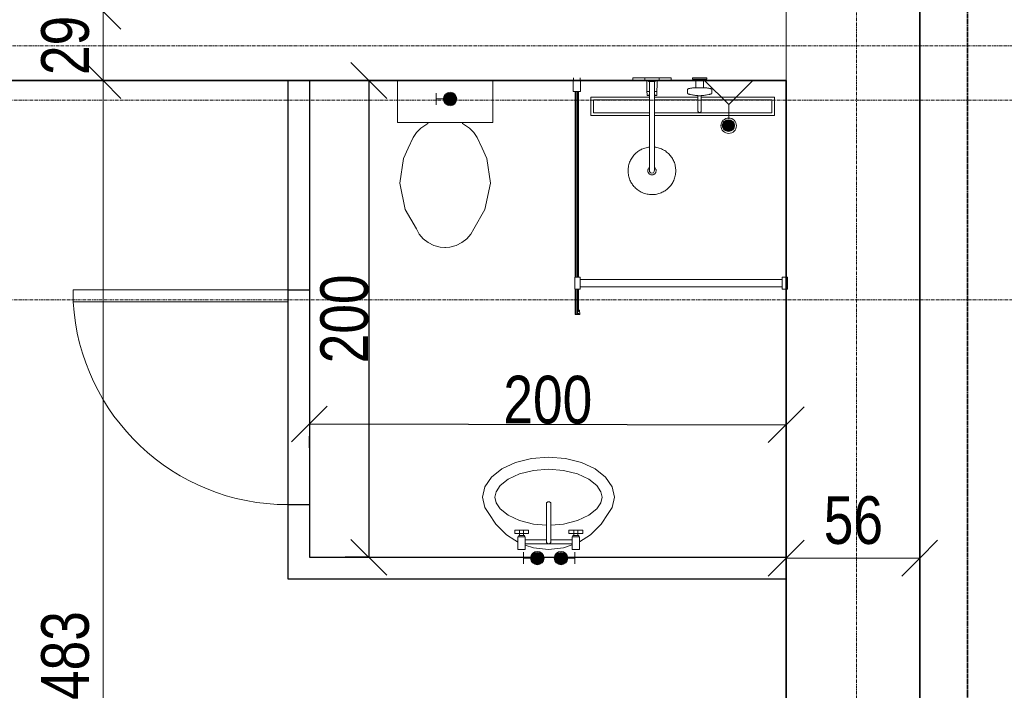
# Model space of a CAD drawing. Header units: millimetres. Extents: x -57350 to 14871, y -25411 to 16830.
# Tile 51 of 66: x -8478 to -4348, y -11012 to -8199. Entities that reach past the tile are written whole.
import ezdxf
from ezdxf.lldxf.tags import DXFTag

# ---------------------------------------------------------------- set-up
doc = ezdxf.new("R2010")
doc.units = ezdxf.units.MM
doc.linetypes.add('__FK_przerywana', pattern=[3.2004, 1.6002, -1.6002])
doc.linetypes.add('Linia siatki', pattern=[22.225, 12.7, -3.175, 3.175, -3.175])
for name, color, linetype, lineweight in [('A-ANNO-DIMS', 7, 'Continuous', 5), ('A-ANNO-DIMS-100', 7, 'Continuous', 5), ('A-DETL-GENF', 7, 'Continuous', 5), ('A-DOOR', 7, 'Continuous', 5), ('A-FLOR', 7, 'Continuous', 5), ('A-WALL', 7, 'Continuous', 5), ('IS_Odbiorniki', 7, 'SOLID', 18), ('P-SANR-FIXT', 7, 'Continuous', 5), ('S-GRID', 7, 'Continuous', 5)]:
    doc.layers.add(name, color=color, linetype=linetype, lineweight=lineweight)
doc.layers.add('A-DETL', color=7, linetype='Continuous', lineweight=5, true_color=0x00a600)
doc.layers.add('IS_Ciepła_woda', color=1, linetype='DASHDOT', lineweight=30, true_color=0xff0000)
doc.layers.add('Default', color=7, linetype='Continuous')
doc.styles.add('Arial_2', font='arial.ttf', dxfattribs={"width": 0.8, "height": 200})
tags = doc.linetypes.add('DASHDOT', pattern=[20, 10, -5, 0, -5]).pattern_tags.tags
tags[10:11] = [DXFTag(74, 4), DXFTag(75, 0), DXFTag(340, '0'), DXFTag(46, 0.0), DXFTag(50, 0.0), DXFTag(44, 0.0), DXFTag(45, 0.0)]
tags[8:9] = [DXFTag(74, 4), DXFTag(75, 0), DXFTag(340, '0'), DXFTag(46, 0.0), DXFTag(50, 0.0), DXFTag(44, 0.0), DXFTag(45, 0.0)]
tags[6:7] = [DXFTag(74, 4), DXFTag(75, 0), DXFTag(340, '0'), DXFTag(46, 0.0), DXFTag(50, 0.0), DXFTag(44, 0.0), DXFTag(45, 0.0)]
tags[4:5] = [DXFTag(74, 4), DXFTag(75, 0), DXFTag(340, '0'), DXFTag(46, 0.0), DXFTag(50, 0.0), DXFTag(44, 0.0), DXFTag(45, 0.0)]
tags = doc.linetypes.add('SOLID', pattern=[10, 10, 0]).pattern_tags.tags
tags[6:7] = [DXFTag(74, 4), DXFTag(75, 0), DXFTag(340, '0'), DXFTag(46, 0.0), DXFTag(50, 0.0), DXFTag(44, 0.0), DXFTag(45, 0.0)]
tags[4:5] = [DXFTag(74, 4), DXFTag(75, 0), DXFTag(340, '0'), DXFTag(46, 0.0), DXFTag(50, 0.0), DXFTag(44, 0.0), DXFTag(45, 0.0)]
doc.dimstyles.new('REVIT_standard', dxfattribs={"dimscale": 304.8, "dimtxt": 204.05188, "dimasz": 0.492126, "dimexe": 0.328084, "dimexo": 0.0625, "dimgap": 0, "dimtad": 1, "dimdec": 0, "dimlfac": 0.1, "dimzin": 0, "dimdsep": 46, "dimtxsty": 'Arial_2', "dimblk1": 'OBLIQUE', "dimblk2": 'OBLIQUE', "dimsah": 1, "dimcen": 0.09, "dimazin": 0, "dimtfac": 1, "dimtdec": 4, "dimtix": 1, "dimtmove": 0, "dimatfit": 3, "dimfxl": 0.328084, "dimfxlon": 1, "dimtvp": 1, "dimtolj": 1, "dimtzin": 0, "dimarcsym": 2})

# ---------------------------------------------------------------- blocks, each defined once
blk = doc.blocks.new('DIMBLOCK40-RZUT PIĘTRA I')
at = {"layer": 'A-ANNO-DIMS-100', "color": 250, "true_color": 0x303030, "transparency": 16777216}
for p, q in [((-8128.6, -5694.4), (-8203.6, -5619.4)), ((-8128.6, -5694.4), (-8228.6, -5694.4)), ((-8128.6, -5694.4), (-8128.6, -8164.4)), ((-8128.6, -5694.4), (-8053.6, -5769.4)), ((-8128.6, -5694.4), (-8028.6, -5694.4)), ((-8128.6, -8164.4), (-8203.6, -8089.4)), ((-8128.6, -8164.4), (-8228.6, -8164.4)), ((-8128.6, -8164.4), (-8053.6, -8239.4)), ((-8128.6, -8164.4), (-8028.6, -8164.4))]:
    blk.add_line(p, q, dxfattribs=at)
at = {"layer": 'A-ANNO-DIMS-100', "color": 0, "transparency": 16777216, "insert": (-8388.3, -7113.1), "char_height": 200, "width": 440.752, "attachment_point": 1, "rotation": 90, "line_spacing_factor": 0.941778, "style": 'Arial_2'}
blk.add_mtext('247', dxfattribs=at)
blk = doc.blocks.new('_Oblique')
at = {"color": 0, "linetype": 'ByBlock', "lineweight": -2}
blk.add_line((-0.5, -0.5), (0.5, 0.5), dxfattribs=at)
blk = doc.blocks.new('DIMBLOCK41-RZUT PIĘTRA I')
at = {"layer": 'A-ANNO-DIMS-100', "color": 250, "true_color": 0x303030, "transparency": 16777216}
for p, q in [((-8128.6, -8164.4), (-8203.6, -8089.4)), ((-8128.6, -8164.4), (-8228.6, -8164.4)), ((-8128.6, -8164.4), (-8128.6, -8454.4)), ((-8128.6, -8164.4), (-8053.6, -8239.4)), ((-8128.6, -8164.4), (-8028.6, -8164.4)), ((-8128.6, -8454.4), (-8203.6, -8379.4)), ((-8128.6, -8454.4), (-8228.6, -8454.4)), ((-8128.6, -8454.4), (-8053.6, -8529.4)), ((-8128.6, -8454.4), (-8028.6, -8454.4))]:
    blk.add_line(p, q, dxfattribs=at)
at = {"layer": 'A-ANNO-DIMS-100', "color": 0, "transparency": 16777216, "insert": (-8388.3, -8431.8), "char_height": 200, "width": 293.835, "attachment_point": 1, "rotation": 90, "line_spacing_factor": 0.941778, "style": 'Arial_2'}
blk.add_mtext('29', dxfattribs=at)
blk = doc.blocks.new('DIMBLOCK42-RZUT PIĘTRA I')
at = {"layer": 'A-ANNO-DIMS-100', "color": 250, "true_color": 0x303030, "transparency": 16777216}
for p, q in [((-8128.6, -8454.4), (-8203.6, -8379.4)), ((-8128.6, -8454.4), (-8228.6, -8454.4)), ((-8128.6, -8454.4), (-8128.6, -13284.4)), ((-8128.6, -8454.4), (-8053.6, -8529.4)), ((-8128.6, -8454.4), (-8028.6, -8454.4)), ((-8128.6, -13284.4), (-8203.6, -13209.4)), ((-8128.6, -13284.4), (-8228.6, -13284.4)), ((-8128.6, -13284.4), (-8053.6, -13359.4)), ((-8128.6, -13284.4), (-8028.6, -13284.4))]:
    blk.add_line(p, q, dxfattribs=at)
at = {"layer": 'A-ANNO-DIMS-100', "color": 0, "transparency": 16777216, "insert": (-8388.3, -11053.1), "char_height": 200, "width": 440.752, "attachment_point": 1, "rotation": 90, "line_spacing_factor": 0.941778, "style": 'Arial_2'}
blk.add_mtext('483', dxfattribs=at)
blk = doc.blocks.new('DIMBLOCK70-RZUT PIĘTRA I')
at = {"layer": 'A-ANNO-DIMS-100', "color": 250, "true_color": 0x303030, "transparency": 16777216}
for p, q in [((-5263.4, -10457.9), (-5263.4, -10357.9)), ((-4703.4, -10457.9), (-4703.4, -10357.9)), ((-5263.4, -10457.9), (-5188.4, -10382.9)), ((-4703.4, -10457.9), (-4628.4, -10382.9)), ((-5263.4, -10457.9), (-5338.4, -10532.9)), ((-5263.4, -10457.9), (-4703.4, -10457.9)), ((-5263.4, -10457.9), (-5263.4, -10557.9)), ((-4703.4, -10457.9), (-4778.4, -10532.9)), ((-4703.4, -10457.9), (-4703.4, -10557.9))]:
    blk.add_line(p, q, dxfattribs=at)
at = {"layer": 'A-ANNO-DIMS-100', "color": 0, "transparency": 16777216, "insert": (-5105.8, -10198.3), "char_height": 200, "width": 293.835, "attachment_point": 1, "line_spacing_factor": 0.941778, "style": 'Arial_2'}
blk.add_mtext('56', dxfattribs=at)
blk = doc.blocks.new('Sanitary_Showers_Roca_T-500-Pack-Basic-Thermostatic - T-500 Pack Basic Thermostatic-822852-Rzut Parteru')
at = {"layer": 'A-DETL-GENF'}
for p, q in [((63, 0), (-4.7, 0)), ((-4.7, 0), (-4.7, -13)), ((85.3, 0), (63, 0)), ((155.3, 0), (85.3, 0)), ((-123.6, -0.1), (-154.7, -0.1)), ((-154.7, -0.1), (-154.7, -6.1)), ((-154.7, -6.1), (-140.7, -6.1)), ((-140.7, -6.1), (-140.7, -41.5)), ((-140.7, -6.1), (-108.7, -6.1)), ((-127.9, -41.2), (-134.3, -41.3)), ((-121.5, -41.2), (-127.9, -41.2)), ((-94.7, -0.1), (-123.6, -0.1)), ((-115.1, -41.3), (-121.5, -41.2)), ((-108.7, -41.5), (-108.7, -6.1)), ((-108.7, -6.1), (-94.7, -6.1)), ((-94.7, -6.1), (-94.7, -0.1)), ((-4.7, -13), (53.8, -13)), ((45.3, -0.1), (45.3, -12.1)), ((45.3, -12.1), (105.3, -12.1)), ((53.8, -13), (54, -29.1)), ((53.8, -13), (61.3, -13)), ((54, -29.1), (54, -31.8)), ((54, -31.8), (54.3, -52.5)), ((61.3, -12.1), (61.3, -14.6)), ((61.3, -14.6), (89.3, -14.6)), ((65, -14.6), (65, -73.3)), ((89.3, -12.1), (75.3, -12.1)), ((85.6, -73.3), (85.6, -14.6)), ((89.3, -14.6), (89.3, -12.1)), ((96.8, -13), (89.3, -13)), ((96.3, -52.5), (96.5, -31.8)), ((96.5, -29.1), (96.8, -13)), ((96.5, -31.8), (96.5, -29.1)), ((96.8, -13), (155.3, -13)), ((105.3, -12.1), (105.3, -0.1)), ((155.3, -13), (155.3, 0)), ((-174.7, -47), (-175.3, -48)), ((-175.3, -48), (-175.3, -65.1)), ((-175.3, -65.1), (-174.7, -66.2)), ((-173.9, -46.4), (-174.7, -47)), ((-174.7, -66.2), (-173.9, -66.7)), ((-172.8, -45.9), (-173.9, -46.4)), ((-173.9, -66.7), (-172.8, -67.2)), ((-171.4, -45.4), (-172.8, -45.9)), ((-172.8, -67.2), (-171.4, -67.7)), ((-169.8, -44.9), (-171.4, -45.4)), ((-171.4, -67.7), (-169.8, -68.2)), ((-167.8, -44.5), (-169.8, -44.9)), ((-169.8, -68.2), (-167.8, -68.7)), ((-165.6, -44), (-167.8, -44.5)), ((-167.8, -68.7), (-165.5, -69.1)), ((-163.2, -43.6), (-165.6, -44)), ((-165.5, -69.1), (-164, -69.6)), ((-164, -69.6), (-163.1, -69.8)), ((-160.5, -43.2), (-163.2, -43.6)), ((-163.1, -69.8), (-156.8, -71.3)), ((-157.6, -42.8), (-160.5, -43.2)), ((-154.4, -42.5), (-157.6, -42.8)), ((-156.8, -71.3), (-155.8, -71.5)), ((-155.8, -71.5), (-154.8, -71.7)), ((-154.8, -71.7), (-149.8, -72.7)), ((-151.1, -42.2), (-154.4, -42.5)), ((-147.7, -41.9), (-151.1, -42.2)), ((-149.8, -72.7), (-148.9, -72.8)), ((-148.9, -72.8), (-147.9, -73)), ((-147.9, -73), (-146.8, -73.1)), ((-144.1, -41.7), (-147.7, -41.9)), ((-146.8, -73.1), (-142.4, -73.8)), ((-140.7, -41.5), (-144.1, -41.7)), ((-142.4, -73.8), (-141.6, -73.9)), ((-141.6, -73.9), (-140.6, -74)), ((-134.3, -41.3), (-140.7, -41.5)), ((-140.6, -74), (-139.6, -74.1)), ((-139.6, -74.1), (-138.6, -74.2)), ((-138.6, -74.2), (-137.6, -74.3)), ((-137.6, -74.3), (-136.5, -74.3)), ((-136.5, -74.3), (-133.6, -74.6)), ((-133.6, -74.6), (-132.8, -74.6)), ((-132.8, -74.6), (-131.7, -74.7)), ((-131.7, -74.7), (-131.7, -80.5)), ((-131.7, -74.7), (-128.9, -74.8)), ((-131.7, -80.5), (-131.7, -86)), ((-128.9, -74.8), (-126.1, -74.9)), ((-126.1, -74.9), (-123.3, -74.9)), ((-123.3, -74.9), (-120.5, -74.8)), ((-120.5, -74.8), (-117.7, -74.7)), ((-117.7, -74.7), (-116.7, -74.6)), ((-117.7, -109.6), (-117.7, -74.7)), ((-116.7, -74.6), (-115.8, -74.6)), ((-115.8, -74.6), (-112.9, -74.3)), ((-108.7, -41.5), (-115.1, -41.3)), ((-112.9, -74.3), (-111.8, -74.3)), ((-111.8, -74.3), (-110.8, -74.2)), ((-110.8, -74.2), (-109.8, -74.1)), ((-109.8, -74.1), (-108.8, -74)), ((-108.8, -74), (-107.9, -73.9)), ((-105.4, -41.7), (-108.7, -41.5)), ((-107.9, -73.9), (-107, -73.7)), ((-107, -73.7), (-102.6, -73.1)), ((-101.8, -41.9), (-105.4, -41.7)), ((-102.6, -73.1), (-101.5, -73)), ((-98.3, -42.2), (-101.8, -41.9)), ((-101.5, -73), (-100.5, -72.8)), ((-100.5, -72.8), (-99.6, -72.7)), ((-99.6, -72.7), (-94.7, -71.7)), ((-95, -42.5), (-98.3, -42.2)), ((-91.9, -42.8), (-95, -42.5)), ((-94.7, -71.7), (-93.6, -71.5)), ((-93.6, -71.5), (-92.6, -71.3)), ((-92.6, -71.3), (-86.4, -69.8)), ((-89, -43.2), (-91.9, -42.8)), ((-86.3, -43.6), (-89, -43.2)), ((-86.4, -69.8), (-85.4, -69.5)), ((-83.8, -44), (-86.3, -43.6)), ((-85.4, -69.5), (-83.9, -69.1)), ((-83.9, -69.1), (-81.6, -68.6)), ((-81.6, -44.4), (-83.8, -44)), ((-79.7, -44.9), (-81.6, -44.4)), ((-81.6, -68.6), (-79.6, -68.2)), ((-78, -45.4), (-79.7, -44.9)), ((-79.6, -68.2), (-78, -67.7)), ((-76.6, -45.9), (-78, -45.4)), ((-78, -67.7), (-76.6, -67.2)), ((-75.5, -46.4), (-76.6, -45.9)), ((-76.6, -67.2), (-75.5, -66.7)), ((-74.8, -46.9), (-75.5, -46.4)), ((-75.5, -66.7), (-74.8, -66.1)), ((-74.1, -48), (-74.8, -46.9)), ((-74.8, -66.1), (-74.1, -65.1)), ((-74.1, -65.1), (-74.1, -48)), ((54.3, -52.5), (54.7, -73.3)), ((54.4, -57.9), (65, -57.9)), ((54.7, -73.3), (65, -73.3)), ((60.3, -57.9), (59.5, -57.9)), ((60.3, -73.2), (59.5, -73.3)), ((61.1, -57.8), (60.3, -57.9)), ((61.1, -73.1), (60.3, -73.2)), ((61.9, -57.6), (61.1, -57.8)), ((61.9, -73), (61.1, -73.1)), ((62.6, -57.4), (61.9, -57.6)), ((62.6, -72.8), (61.9, -73)), ((63.4, -57.2), (62.6, -57.4)), ((63.4, -72.6), (62.6, -72.8)), ((64.2, -57), (63.4, -57.2)), ((64.2, -72.3), (63.4, -72.6)), ((65, -56.7), (64.2, -57)), ((65, -72.1), (64.2, -72.3)), ((65, -73.3), (64.8, -290.3)), ((86.4, -56.9), (85.6, -56.7)), ((85.6, -57.9), (96.2, -57.9)), ((86.4, -72.3), (85.6, -72)), ((85.6, -290.3), (85.6, -73.3)), ((85.6, -73.3), (95.8, -73.3)), ((87.2, -57.2), (86.4, -56.9)), ((87.2, -72.5), (86.4, -72.3)), ((88, -57.4), (87.2, -57.2)), ((88, -72.7), (87.2, -72.5)), ((88.8, -57.6), (88, -57.4)), ((88.8, -72.9), (88, -72.7)), ((89.6, -57.8), (88.8, -57.6)), ((89.6, -73.1), (88.8, -72.9)), ((90.4, -57.9), (89.6, -57.8)), ((90.4, -73.2), (89.6, -73.1)), ((91.3, -57.9), (90.4, -57.9)), ((91.3, -73.3), (90.4, -73.2)), ((95.8, -73.3), (96.3, -52.5)), ((-131.7, -86), (-131.7, -88.8)), ((-131.7, -88.8), (-131.7, -91.8)), ((-131.7, -91.8), (-131.7, -96.5)), ((-131.7, -96.5), (-131.7, -101.5)), ((-131.7, -101.5), (-131.7, -116.3)), ((-131.7, -116.3), (-131.7, -138.6)), ((-117.7, -121.5), (-117.7, -109.6)), ((-117.7, -130.3), (-117.7, -121.5)), ((-131.7, -138.6), (-131.5, -139.9)), ((-131.5, -139.9), (-131.1, -141.1)), ((-131.1, -141.1), (-130.4, -142.3)), ((-130.4, -142.3), (-129.5, -143.4)), ((-129.5, -143.4), (-127.2, -144.9)), ((-127.2, -144.9), (-126, -145.3)), ((-126, -145.3), (-124.7, -145.5)), ((-124.7, -145.5), (-123.4, -145.3)), ((-123.4, -145.3), (-122.1, -144.9)), ((-122.1, -144.9), (-119.9, -143.3)), ((-119.9, -143.3), (-119, -142.3)), ((-119, -142.3), (-118.3, -141.1)), ((-118.3, -141.1), (-117.8, -139.9)), ((-117.8, -139.9), (-117.7, -138.6)), ((-117.7, -136.7), (-117.7, -130.3)), ((-117.7, -138.6), (-117.7, -136.7)), ((-2.9, -327.4), (-5.6, -331)), ((0, -324), (-2.9, -327.4)), ((3.1, -320.6), (0, -324)), ((6.4, -317.2), (3.1, -320.6)), ((10, -314.1), (6.4, -317.2)), ((13.7, -311), (10, -314.1)), ((17.6, -308.1), (13.7, -311)), ((21.7, -305.3), (17.6, -308.1)), ((26, -302.8), (21.7, -305.3)), ((30.4, -300.4), (26, -302.8)), ((35, -298.2), (30.4, -300.4)), ((39.7, -296.3), (35, -298.2)), ((44.6, -294.6), (39.7, -296.3)), ((49.5, -293.1), (44.6, -294.6)), ((54.6, -291.9), (49.5, -293.1)), ((59.6, -291), (54.6, -291.9)), ((64.8, -290.3), (59.6, -291)), ((65, -290.3), (65, -385.5)), ((90.3, -290.9), (85.6, -290.3)), ((85.6, -385.5), (85.6, -290.3)), ((95.3, -291.8), (90.3, -290.9)), ((100.2, -292.9), (95.3, -291.8)), ((104.9, -294.3), (100.2, -292.9)), ((109.5, -295.8), (104.9, -294.3)), ((114, -297.6), (109.5, -295.8)), ((118.4, -299.5), (114, -297.6)), ((122.5, -301.6), (118.4, -299.5)), ((126.6, -303.9), (122.5, -301.6)), ((130.4, -306.3), (126.6, -303.9)), ((134.1, -308.9), (130.4, -306.3)), ((137.6, -311.6), (134.1, -308.9)), ((141.1, -314.5), (137.6, -311.6)), ((144.5, -317.6), (141.1, -314.5)), ((147.8, -320.9), (144.5, -317.6)), ((151, -324.4), (147.8, -320.9)), ((154.1, -328.2), (151, -324.4)), ((157, -332.1), (154.1, -328.2)), ((-22.7, -369.8), (-23.6, -374.7)), ((-21.6, -364.9), (-22.7, -369.8)), ((-20.2, -360.1), (-21.6, -364.9)), ((-18.7, -355.5), (-20.2, -360.1)), ((-16.9, -351), (-18.7, -355.5)), ((-15, -346.7), (-16.9, -351)), ((-12.8, -342.5), (-15, -346.7)), ((-10.6, -338.5), (-12.8, -342.5)), ((-8.2, -334.6), (-10.6, -338.5)), ((-5.6, -331), (-8.2, -334.6)), ((159.7, -336.2), (157, -332.1)), ((162.3, -340.5), (159.7, -336.2)), ((164.7, -344.9), (162.3, -340.5)), ((166.8, -349.5), (164.7, -344.9)), ((168.8, -354.2), (166.8, -349.5)), ((170.5, -359.1), (168.8, -354.2)), ((171.9, -364), (170.5, -359.1)), ((173.1, -369), (171.9, -364)), ((174.1, -374.1), (173.1, -369)), ((-24.6, -384.8), (-24.7, -390)), ((-24.7, -390), (-24.6, -395.1)), ((-24.2, -379.7), (-24.6, -384.8)), ((-24.6, -395.1), (-24.2, -400.3)), ((-23.6, -374.7), (-24.2, -379.7)), ((-24.2, -400.3), (-23.5, -405.4)), ((-23.5, -405.4), (-22.5, -410.5)), ((-22.5, -410.5), (-21.3, -415.5)), ((58.2, -386.3), (57.8, -388.8)), ((57.8, -388.8), (57.9, -391.4)), ((57.9, -391.4), (58.3, -393.9)), ((58.9, -383.8), (58.2, -386.3)), ((58.3, -393.9), (59.1, -396.4)), ((59.9, -381.4), (58.9, -383.8)), ((59.1, -396.4), (60.3, -398.7)), ((61.3, -379.3), (59.9, -381.4)), ((60.3, -398.7), (61.7, -400.8)), ((63, -377.3), (61.3, -379.3)), ((61.7, -400.8), (63.5, -402.7)), ((65, -375.6), (63, -377.3)), ((63.5, -402.7), (65.5, -404.3)), ((65, -385.5), (65.3, -392.3)), ((65.3, -392.3), (69, -397.9)), ((65.5, -404.3), (67.8, -405.6)), ((67.8, -405.6), (70.2, -406.5)), ((69, -397.9), (75.3, -400.1)), ((70.2, -406.5), (72.7, -407.1)), ((72.7, -407.1), (75.3, -407.3)), ((75.3, -400.1), (81.6, -397.9)), ((75.3, -407.3), (77.9, -407.1)), ((77.9, -407.1), (80.4, -406.5)), ((80.4, -406.5), (82.8, -405.6)), ((81.6, -397.9), (85.3, -392.3)), ((82.8, -405.6), (85, -404.3)), ((85, -404.3), (87.1, -402.7)), ((85.3, -392.3), (85.6, -385.5)), ((87.6, -377.3), (85.6, -375.6)), ((87.1, -402.7), (88.8, -400.8)), ((89.3, -379.3), (87.6, -377.3)), ((88.8, -400.8), (90.3, -398.7)), ((90.7, -381.4), (89.3, -379.3)), ((90.3, -398.7), (91.5, -396.4)), ((91.7, -383.8), (90.7, -381.4)), ((91.5, -396.4), (92.3, -393.9)), ((92.4, -386.3), (91.7, -383.8)), ((92.3, -393.9), (92.7, -391.4)), ((92.8, -388.8), (92.4, -386.3)), ((92.7, -391.4), (92.8, -388.8)), ((172.1, -414.6), (173.3, -409.8)), ((173.3, -409.8), (174.2, -404.8)), ((174.7, -379.3), (174.1, -374.1)), ((174.2, -404.8), (174.8, -399.8)), ((175.1, -384.4), (174.7, -379.3)), ((174.8, -399.8), (175.2, -394.7)), ((175.3, -389.6), (175.1, -384.4)), ((175.2, -394.7), (175.3, -389.6)), ((-21.3, -415.5), (-19.9, -420.5)), ((-19.9, -420.5), (-18.2, -425.3)), ((-18.2, -425.3), (-16.2, -430)), ((-16.2, -430), (-14.1, -434.6)), ((-14.1, -434.6), (-11.7, -439.1)), ((-11.7, -439.1), (-9.1, -443.3)), ((-9.1, -443.3), (-6.4, -447.5)), ((-6.4, -447.5), (-3.5, -451.4)), ((-3.5, -451.4), (-0.4, -455.1)), ((150.6, -455.6), (153.5, -452.1)), ((153.5, -452.1), (156.2, -448.5)), ((156.2, -448.5), (158.7, -444.9)), ((158.7, -444.9), (161.1, -441)), ((161.1, -441), (163.4, -437)), ((163.4, -437), (165.5, -432.8)), ((165.5, -432.8), (167.5, -428.5)), ((167.5, -428.5), (169.2, -424)), ((169.2, -424), (170.8, -419.4)), ((170.8, -419.4), (172.1, -414.6)), ((-0.4, -455.1), (2.8, -458.6)), ((2.8, -458.6), (6.1, -461.9)), ((6.1, -461.9), (9.5, -465.1)), ((9.5, -465.1), (13, -468)), ((13, -468), (16.5, -470.7)), ((16.5, -470.7), (20.2, -473.2)), ((20.2, -473.2), (24, -475.6)), ((24, -475.6), (28, -477.9)), ((28, -477.9), (32.2, -480)), ((32.2, -480), (36.6, -482)), ((36.6, -482), (41, -483.7)), ((41, -483.7), (45.7, -485.3)), ((45.7, -485.3), (50.4, -486.6)), ((50.4, -486.6), (55.3, -487.7)), ((55.3, -487.7), (60.2, -488.6)), ((60.2, -488.6), (65.3, -489.3)), ((65.3, -489.3), (70.4, -489.6)), ((70.4, -489.6), (75.5, -489.8)), ((75.5, -489.8), (80.6, -489.6)), ((80.6, -489.6), (85.8, -489.2)), ((85.8, -489.2), (90.9, -488.5)), ((90.9, -488.5), (96, -487.6)), ((96, -487.6), (101.1, -486.4)), ((101.1, -486.4), (106, -484.9)), ((106, -484.9), (110.8, -483.2)), ((110.8, -483.2), (115.6, -481.3)), ((115.6, -481.3), (120.2, -479.1)), ((120.2, -479.1), (124.6, -476.8)), ((124.6, -476.8), (128.9, -474.2)), ((128.9, -474.2), (133, -471.4)), ((133, -471.4), (136.9, -468.5)), ((136.9, -468.5), (140.6, -465.5)), ((140.6, -465.5), (144.1, -462.3)), ((144.1, -462.3), (147.5, -459)), ((147.5, -459), (150.6, -455.6))]:
    blk.add_line(p, q, dxfattribs=at)
blk = doc.blocks.new('Plumbing_Drainage_Roca_IN-WALL-950-IN-DRAIN-CHANNEL-Installatio - IN-WALL 950 IN-DRAIN CHANNEL - Installation drainage kit-V29-Rzut Parteru')
at = {"layer": 'A-DETL-GENF'}
for p, q in [((-385.7, 39.3), (-385.7, -38.1)), ((-78, 39.3), (-385.7, 39.3)), ((-78, 39.3), (-385.7, 39.3)), ((-385.7, 39.3), (-385.7, -38.1)), ((-78, 27.3), (-373.4, 27.3)), ((-373.4, 27.3), (-373.4, -26)), ((118.7, 39.3), (-63.9, 39.3)), ((118.7, 39.3), (-63.9, 39.3)), ((118.7, 27.3), (-63.9, 27.3)), ((385.8, 39.3), (139.3, 39.3)), ((385.8, 39.3), (139.3, 39.3)), ((373.6, 27.3), (139.3, 27.3)), ((373.6, -26), (373.6, 27.3)), ((385.8, -38.1), (385.8, 39.3)), ((385.8, -38.1), (385.8, 39.3)), ((-385.7, -38.1), (118.6, -38.1)), ((-385.7, -38.1), (118.6, -38.1)), ((-373.4, -26), (118.7, -26)), ((139.3, -26), (373.6, -26)), ((139.3, -38.1), (385.8, -38.1)), ((139.3, -38.1), (385.8, -38.1))]:
    blk.add_line(p, q, dxfattribs=at)
blk = doc.blocks.new('Sanitary_Shower-screens_Shower-wall-Square_100_GB51SRWL10 _1_ - 1000 mm_ Chromed Profiles-830542-Rzut Parteru')
at = {"layer": 'P-SANR-FIXT', "color": 13, "true_color": 0xcb6b69}
for p, q in [((11, 898), (1, 898)), ((1, 870), (11, 870)), ((11, 899), (11, 898)), ((11, 898), (11, 870)), ((11, 870), (11, 869)), ((56.5, 900), (12, 900)), ((12, 868), (56.5, 868)), ((58, 869.5), (58, 898.5)), ((837, 890.5), (58, 890.5)), ((58, 890.5), (58, 877.5)), ((837, 887), (58, 887)), ((58, 887), (58, 881)), ((58, 881), (837, 881)), ((58, 877.5), (837, 877.5)), ((887, 893), (837, 893)), ((837, 893), (837, 870)), ((837, 870), (887, 870)), ((846.5, 870), (846.5, 23)), ((877.5, 23), (877.5, 870)), ((887, 870), (887, 893)), ((993.5, 890.5), (887, 890.5)), ((991.5, 887), (887, 887)), ((887, 881), (991.5, 881)), ((887, 877.5), (981.3, 877.5)), ((977.8, 872.6), (991.1, 871.2)), ((981.1, 876.9), (978.3, 877.2)), ((980, 888.6), (979.9, 887.1)), ((979.9, 887.1), (991.8, 888.3)), ((991.8, 879.7), (979.9, 880.9)), ((979.9, 880.9), (979.9, 879.8)), ((979.9, 879.8), (981.8, 879.6)), ((991.4, 889.5), (980, 888.6)), ((981.8, 879.6), (981.1, 876.9)), ((988.9, 876), (989.6, 878.9)), ((991.5, 875.7), (988.9, 876)), ((989.3, 877.5), (993.5, 877.5)), ((989.6, 878.9), (991.3, 878.6)), ((991.5, 881), (991.5, 887)), ((991.8, 888.3), (991.8, 879.7)), ((993, 880.1), (993, 888)), ((993.5, 877.5), (993.5, 890.5)), ((846.5, 23), (837, 23)), ((837, 23), (837, 0)), ((837, 0), (887, 0)), ((838, 6), (888, 6)), ((846.5, 23), (877.5, 23)), ((887, 23), (877.5, 23)), ((887, 0), (887, 23))]:
    blk.add_line(p, q, dxfattribs=at)
for centre, radius, start, end in [((12, 899), 1, 90, 180), ((12, 869), 1, 180, 270), ((56.5, 898.5), 1.5, 0, 90), ((56.5, 869.5), 1.5, 270, 360), ((978, 874.9), 2.29, 83.0727, 263.758), ((991.3, 873.5), 2.28, 263.758, 84.1208), ((991.5, 880.1), 1.52, 261.8239, 359.9691), ((991.5, 888), 1.51, 2.4505, 94.355)]:
    blk.add_arc(centre, radius, start, end, dxfattribs=at)
blk = doc.blocks.new('A$C4DF32C06')
at = {"layer": 'IS_Odbiorniki', "ltscale": 10}
h = blk.add_hatch(color=256, dxfattribs=at)
h.dxf.hatch_style = 1
edge = h.paths.add_edge_path()
edge.add_arc((28.2, 28.2), 28.2, 0, 360)
for points in [[(56.5, 28.2), (86.6, 28.2), (86.6, 52.7)], [(56.5, 28.2), (86.6, 28.2), (86.6, 3.8)]]:
    blk.add_lwpolyline(points, dxfattribs=at)
blk.add_circle((28.2, 28.2), 28.2, dxfattribs=at)
blk = doc.blocks.new('M_Jednoskrzydłowe płytowe - 90-1438569-RZUT PIĘTRA I')
at = {"layer": 'A-DOOR', "lineweight": 18}
for p, q in [((399, 50), (399, 950.2)), ((450, 950.2), (399, 950.2)), ((450, 50), (450, 950.2)), ((450, 50), (399, 50))]:
    blk.add_line(p, q, dxfattribs=at)
at = {"layer": 'A-DOOR'}
blk.add_arc((450, 50), 901.7, 93.2424, 180, dxfattribs=at)
blk = doc.blocks.new('*D440')
at = {"layer": 'A-ANNO-DIMS', "color": 0, "lineweight": -2, "transparency": 16777216}
for p, q in [((-5263.4, -9898.2), (-5263.2, -9798.2)), ((-7263.4, -9894.7), (-7263.6, -9994.7)), ((-7263.4, -9894.7), (-5263.4, -9898.2))]:
    blk.add_line(p, q, dxfattribs=at)
at = {"layer": 'Defpoints', "color": 0, "transparency": 16777216}
for p in [(-7263.4, -9894.7), (-5263.4, -9898.2), (-5263.4, -9898.2)]:
    blk.add_point(p, dxfattribs=at)
at = {"layer": 'A-ANNO-DIMS', "color": 0, "lineweight": -2, "transparency": 16777216, "xscale": 150, "yscale": 150, "zscale": 150}
for p, rotation in [((-7263.4, -9894.7), 179.8999711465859), ((-5263.4, -9898.2), 359.8999711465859)]:
    blk.add_blockref('_Oblique', p, dxfattribs=dict(at, rotation=rotation))
at = {"layer": 'A-ANNO-DIMS', "color": 0, "transparency": 16777216, "insert": (-6263.2, -9794.4), "char_height": 200, "attachment_point": 5, "rotation": 359.9, "style": 'Arial_2'}
blk.add_mtext('\\A1;200', dxfattribs=at)
blk = doc.blocks.new('*D441')
at = {"layer": 'A-ANNO-DIMS', "color": 0, "lineweight": -2, "transparency": 16777216}
for p, q in [((-7013.8, -8454.4), (-7113.8, -8454.4)), ((-7013.8, -8454.4), (-7013.8, -10454.4)), ((-7013.8, -10454.4), (-7113.8, -10454.4))]:
    blk.add_line(p, q, dxfattribs=at)
at = {"layer": 'Defpoints', "color": 0, "transparency": 16777216}
for p in [(-7013.8, -8454.4), (-7013.8, -10454.4), (-7013.8, -10454.4)]:
    blk.add_point(p, dxfattribs=at)
at = {"layer": 'A-ANNO-DIMS', "color": 0, "lineweight": -2, "transparency": 16777216, "xscale": 150, "yscale": 150, "zscale": 150}
for p, rotation in [((-7013.8, -8454.4), 90), ((-7013.8, -10454.4), 270)]:
    blk.add_blockref('_Oblique', p, dxfattribs=dict(at, rotation=rotation))
at = {"layer": 'A-ANNO-DIMS', "color": 0, "transparency": 16777216, "insert": (-7115.9, -9454.4), "char_height": 200, "attachment_point": 5, "rotation": 90, "style": 'Arial_2'}
blk.add_mtext('\\A1;200', dxfattribs=at)

msp = doc.modelspace()

# ---------------------------------------------------------------- hatches: boundary and pattern name
at = {"true_color": 0xed1f24}
h = msp.add_hatch(color=240, dxfattribs=at)
h.dxf.hatch_style = 1
edge = h.paths.add_edge_path()
edge.add_arc((-6673.16863, -8532.07456), 24.46739, 0, 360)
h = msp.add_hatch(color=240, dxfattribs=at)
h.dxf.hatch_style = 1
edge = h.paths.add_edge_path()
edge.add_arc((-5505.72477, -8643.60134), 24.46739, 0, 360)
h = msp.add_hatch(color=240, dxfattribs=at)
h.dxf.hatch_style = 1
edge = h.paths.add_edge_path()
edge.add_arc((-6307.07832, -10458.60077), 24.46739, 0, 360)
h = msp.add_hatch(color=240, dxfattribs=at)
h.dxf.hatch_style = 1
edge = h.paths.add_edge_path()
edge.add_arc((-6207.42095, -10459.17143), 24.46739, 0, 360)

# ---------------------------------------------------------------- linework, layer by layer
for p, q in [((-7353.41602, -8454.40745), (-7353.41602, -10544.40745)), ((-5263.41602, -8454.40745), (-7263.41602, -8454.40745)), ((-7263.41602, -8454.40745), (-7263.41602, -10454.40745)), ((-7353.41602, -9331.86838), (-7263.41602, -9331.86838)), ((-7353.41602, -10233.55984), (-7263.41602, -10233.55984)), ((-7263.41602, -10454.40745), (-5263.41602, -10454.40745)), ((-7353.41602, -10544.40745), (-5263.41602, -10544.40745))]:
    msp.add_line(p, q)
at = {"color": 240, "true_color": 0xed1f24}
for centre in [(-6673.16863, -8532.07456), (-5505.72477, -8643.60134), (-6307.07832, -10458.60077), (-6207.42095, -10459.17143)]:
    msp.add_circle(centre, 24.46739, dxfattribs=at)
at = {"layer": 'A-DETL', "color": 6, "linetype": '__FK_przerywana', "lineweight": 35, "true_color": 0xff00ff}
msp.add_line((-4503.41602, -6164.40745), (-4503.41602, -14044.40745), dxfattribs=at)
at = {"layer": 'A-FLOR', "color": 253, "true_color": 0xaaaaaa}
msp.add_line((-5263.41602, -8164.40745), (-5263.41602, -13784.40745), dxfattribs=at)
at = {"layer": 'A-WALL', "lineweight": 35}
for p, q in [((-4703.41602, -13844.40745), (-4703.41602, -7374.40745)), ((-10333.46563, -8454.40745), (-8083.41602, -8454.40745)), ((-8083.41602, -8454.40745), (-5263.41602, -8454.40745)), ((-5263.41602, -8454.40745), (-5263.41602, -13284.40745))]:
    msp.add_line(p, q, dxfattribs=at)
at = {"layer": 'Default', "color": 7, "lineweight": 15, "ltscale": 35, "transparency": 33554687}
for p, q in [((-6894.01803, -8454.40745), (-6894.01803, -8630.41245)), ((-6494.01822, -8630.41245), (-6494.01822, -8454.40745)), ((-6894.01803, -8630.41245), (-6767.02021, -8630.41245)), ((-6767.02021, -8630.41245), (-6621.01774, -8630.41245)), ((-6767.02021, -8630.41245), (-6767.02021, -8635.47901)), ((-6621.01774, -8630.41245), (-6494.01822, -8630.41245)), ((-6621.01774, -8630.41245), (-6621.01774, -8635.47901)), ((-6796.01723, -8654.50401), (-6814.01807, -8672.95928)), ((-6767.02021, -8635.47901), (-6796.01723, -8654.50401)), ((-6621.01774, -8635.47901), (-6592.01902, -8654.50401)), ((-6592.01902, -8654.50401), (-6574.01819, -8672.95928)), ((-6828.01722, -8694.13604), (-6849.01933, -8738.01732)), ((-6814.01807, -8672.95928), (-6828.01722, -8694.13604)), ((-6574.01819, -8672.95928), (-6560.01904, -8694.13604)), ((-6560.01904, -8694.13604), (-6539.01693, -8738.01732)), ((-6849.01933, -8738.01732), (-6869.01762, -8781.91556)), ((-6539.01693, -8738.01732), (-6519.01864, -8781.91556)), ((-6884.01719, -8885.44921), (-6869.01762, -8781.91556)), ((-6519.01864, -8781.91556), (-6504.01907, -8885.44921)), ((-6861.01762, -8996.04009), (-6884.01719, -8885.44921)), ((-6527.01863, -8996.04009), (-6504.01907, -8885.44921)), ((-6814.01807, -9076.77935), (-6861.01762, -8996.04009)), ((-6574.01819, -9076.77935), (-6527.01863, -8996.04009)), ((-6814.01807, -9076.77935), (-6802.25377, -9098.75475)), ((-6585.78249, -9098.75475), (-6574.01819, -9076.77935)), ((-6802.25377, -9098.75475), (-6785.63318, -9118.17144)), ((-6785.63318, -9118.17144), (-6764.86167, -9134.19009)), ((-6602.40308, -9118.17144), (-6623.17458, -9134.19009)), ((-6602.40308, -9118.17144), (-6585.78249, -9098.75475)), ((-6764.86167, -9134.19009), (-6740.81251, -9146.15617)), ((-6740.81251, -9146.15617), (-6714.4912, -9153.53556)), ((-6714.4912, -9153.53556), (-6694.01813, -9155.3838)), ((-6673.54166, -9153.53556), (-6694.01813, -9155.3838)), ((-6694.01813, -9155.3838), (-6694.01813, -9156.02475)), ((-6647.22544, -9146.15617), (-6673.54166, -9153.53556)), ((-6623.17458, -9134.19009), (-6647.22544, -9146.15617)), ((-6331.85067, -10040.54629), (-6260.3187, -10034.82183)), ((-6260.3187, -10034.82183), (-6188.78673, -10040.54629)), ((-6455.74379, -10083.9121), (-6398.506, -10057.2771)), ((-6398.506, -10057.2771), (-6331.85067, -10040.54629)), ((-6188.78673, -10040.54629), (-6122.1314, -10057.2771)), ((-6122.1314, -10057.2771), (-6064.89022, -10083.9121)), ((-6499.66747, -10118.63697), (-6455.74379, -10083.9121)), ((-6429.33939, -10126.77939), (-6381.71585, -10104.62595)), ((-6381.71585, -10104.62595), (-6323.71164, -10090.0469)), ((-6323.71164, -10090.0469), (-6260.3187, -10084.9973)), ((-6260.3187, -10084.9973), (-6196.92238, -10090.0469)), ((-6196.92238, -10090.0469), (-6138.91817, -10104.62595)), ((-6138.91817, -10104.62595), (-6091.29801, -10126.77939)), ((-6064.89022, -10083.9121), (-6020.96994, -10118.63697)), ((-6536.69331, -10202.43345), (-6527.27576, -10159.05068)), ((-6527.27576, -10159.05068), (-6499.66747, -10118.63697)), ((-6480.48307, -10179.1948), (-6462.67893, -10153.12953)), ((-6462.67893, -10153.12953), (-6429.33939, -10126.77939)), ((-6091.29801, -10126.77939), (-6057.95848, -10153.12953)), ((-6057.95848, -10153.12953), (-6040.15094, -10179.1948)), ((-6020.96994, -10118.63697), (-5993.36164, -10159.05068)), ((-5993.36164, -10159.05068), (-5983.9441, -10202.43345)), ((-6485.52928, -10202.43345), (-6480.48307, -10179.1948)), ((-6040.15094, -10179.1948), (-6035.10813, -10202.43345)), ((-6527.27576, -10245.81622), (-6536.69331, -10202.43345)), ((-6480.48307, -10225.6721), (-6485.52928, -10202.43345)), ((-6462.67893, -10251.73737), (-6480.48307, -10225.6721)), ((-6263.28267, -10221.60088), (-6268.64426, -10225.92136)), ((-6263.28267, -10221.60088), (-6268.64426, -10225.92136)), ((-6268.64426, -10225.92136), (-6268.64426, -10380.82082)), ((-6259.49463, -10221.60088), (-6263.28267, -10221.60088)), ((-6255.70319, -10221.60088), (-6259.49463, -10221.60088)), ((-6255.70319, -10221.60088), (-6250.3416, -10225.92136)), ((-6250.3416, -10225.92136), (-6250.3416, -10247.34568)), ((-6040.15094, -10225.6721), (-6057.95848, -10251.73737)), ((-6035.10813, -10202.43345), (-6040.15094, -10225.6721)), ((-5983.9441, -10202.43345), (-5993.36164, -10245.81622)), ((-6510.50595, -10270.37068), (-6527.27576, -10245.81622)), ((-6510.50595, -10270.37068), (-6481.80567, -10315.88825)), ((-6429.33939, -10278.0875), (-6462.67893, -10251.73737)), ((-6381.71585, -10300.2596), (-6429.33939, -10278.0875)), ((-6250.3416, -10247.34568), (-6250.3416, -10392.87507)), ((-6091.29801, -10278.0875), (-6138.91817, -10300.2596)), ((-6057.95848, -10251.73737), (-6091.29801, -10278.0875)), ((-6038.83174, -10315.88825), (-6010.13145, -10270.37068)), ((-5993.36164, -10245.81622), (-6010.13145, -10270.37068)), ((-6481.80567, -10315.88825), (-6436.91209, -10360.65805)), ((-6323.71164, -10314.8217), (-6381.71585, -10300.2596)), ((-6268.64426, -10319.23034), (-6323.71164, -10314.8217)), ((-6196.97664, -10314.83865), (-6250.44673, -10319.23034)), ((-6138.91817, -10300.2596), (-6196.97664, -10314.83865)), ((-6083.72532, -10360.65805), (-6038.83174, -10315.88825)), ((-6436.91209, -10360.65805), (-6402.0397, -10382.52662)), ((-6402.0397, -10340.01541), (-6402.0397, -10354.95054)), ((-6381.85489, -10340.01541), (-6402.0397, -10340.01541)), ((-6402.0397, -10354.95054), (-6381.85489, -10354.95054)), ((-6385.24785, -10362.95224), (-6385.24785, -10368.10866)), ((-6385.24785, -10362.95224), (-6360.84261, -10362.95224)), ((-6381.85489, -10340.01541), (-6381.85489, -10354.95054)), ((-6364.83073, -10340.01541), (-6381.85489, -10340.01541)), ((-6381.85489, -10354.95054), (-6364.83073, -10354.95054)), ((-6381.85489, -10362.95224), (-6381.85489, -10354.95054)), ((-6364.83073, -10354.95054), (-6364.83073, -10340.01541)), ((-6344.25592, -10340.01541), (-6364.83073, -10340.01541)), ((-6364.83073, -10354.95054), (-6364.79004, -10354.95054)), ((-6364.79004, -10362.95224), (-6364.79004, -10354.95054)), ((-6364.79004, -10354.95054), (-6344.25592, -10354.95054)), ((-6360.84261, -10368.10866), (-6360.84261, -10362.95224)), ((-6344.25592, -10354.95054), (-6344.25592, -10340.01541)), ((-6174.72993, -10340.01541), (-6174.72993, -10354.95054)), ((-6153.63965, -10340.01541), (-6174.72993, -10340.01541)), ((-6174.72993, -10354.95054), (-6153.63965, -10354.95054)), ((-6157.58709, -10362.95224), (-6157.58709, -10368.10866)), ((-6153.63965, -10362.95224), (-6157.58709, -10362.95224)), ((-6153.63965, -10354.95054), (-6153.63965, -10340.01541)), ((-6137.13097, -10340.01541), (-6153.63965, -10340.01541)), ((-6153.63965, -10354.95054), (-6137.13097, -10354.95054)), ((-6153.63965, -10362.95224), (-6153.63965, -10354.95054)), ((-6153.63965, -10362.95224), (-6137.13097, -10362.95224)), ((-6116.94616, -10340.01541), (-6137.13097, -10340.01541)), ((-6137.13097, -10354.95054), (-6137.13097, -10340.01541)), ((-6137.13097, -10354.95054), (-6116.94616, -10354.95054)), ((-6137.13097, -10362.95224), (-6137.13097, -10354.95054)), ((-6133.18015, -10362.95224), (-6137.13097, -10362.95224)), ((-6133.18015, -10368.10866), (-6133.18015, -10362.95224)), ((-6129.96183, -10389.65676), (-6083.72532, -10360.65805)), ((-6116.94616, -10354.95054), (-6116.94616, -10340.01541)), ((-6402.0397, -10382.52662), (-6394.46362, -10387.2744)), ((-6394.46362, -10387.2744), (-6389.02403, -10390.6877)), ((-6385.24785, -10368.10866), (-6389.02403, -10368.10866)), ((-6389.02403, -10368.10866), (-6389.02403, -10422.33669)), ((-6360.84261, -10368.10866), (-6385.24785, -10368.10866)), ((-6357.6209, -10368.10866), (-6360.84261, -10368.10866)), ((-6357.6209, -10368.10866), (-6357.6209, -10422.33669)), ((-6268.64426, -10380.82082), (-6357.6209, -10380.82082)), ((-6259.49463, -10397.58724), (-6357.6209, -10397.58724)), ((-6357.6209, -10403.27608), (-6323.32842, -10415.26082)), ((-6268.64426, -10392.87507), (-6268.64426, -10380.82082)), ((-6263.28267, -10397.58724), (-6268.64426, -10392.87507)), ((-6263.28267, -10397.58724), (-6268.64426, -10397.58724)), ((-6255.70319, -10397.58724), (-6263.28267, -10397.58724)), ((-6161.36496, -10397.58724), (-6259.49463, -10397.58724)), ((-6250.3416, -10392.87507), (-6255.70319, -10397.58724)), ((-6250.3416, -10397.58724), (-6255.70319, -10397.58724)), ((-6161.36496, -10380.82082), (-6250.3416, -10380.82082)), ((-6197.30559, -10415.26082), (-6161.36496, -10402.70805)), ((-6157.58709, -10368.10866), (-6161.36496, -10368.10866)), ((-6161.36496, -10422.33669), (-6161.36496, -10368.10866)), ((-6133.18015, -10368.10866), (-6157.58709, -10368.10866)), ((-6129.96183, -10368.10866), (-6133.18015, -10368.10866)), ((-6129.96183, -10422.33669), (-6129.96183, -10368.10866)), ((-6389.02403, -10422.33669), (-6357.6209, -10422.33669)), ((-6323.32842, -10415.26082), (-6260.3187, -10422.33669)), ((-6260.3187, -10422.33669), (-6197.30559, -10415.26082)), ((-6161.36496, -10422.33669), (-6129.96183, -10422.33669))]:
    msp.add_line(p, q, dxfattribs=at)
at = {"layer": 'IS_Odbiorniki', "ltscale": 10}
for points in [[(-5404.49161, -8456.04159), (-5604.49161, -8456.04159), (-5504.49161, -8555.12416), (-5404.49161, -8456.04159)], [(-5504.49161, -8555.12416), (-5504.49161, -8614.5737)]]:
    msp.add_lwpolyline(points, dxfattribs=at)
at = {"layer": 'IS_Odbiorniki', "ltscale": 10, "extrusion": (0, 0, -1)}
msp.add_ellipse((-5504.49161, -8644.29847), major_axis=(0, -32.35057), ratio=1, dxfattribs=at)
at = {"layer": 'S-GRID', "linetype": 'Linia siatki'}
for p, q in [((-4968.41602, 10521.57226), (-4968.41602, -21375.48764)), ((-55866.74056, -8309.40745), (1287.74041, -8309.40745)), ((-54596.74056, -8536.40745), (17.74041, -8536.40745)), ((-54596.74056, -9374.40745), (17.74041, -9374.40745))]:
    msp.add_line(p, q, dxfattribs=at)

# ---------------------------------------------------------------- block references
at = {"layer": 'A-DETL-GENF', "xscale": -1}
for name, p in [('Sanitary_Showers_Roca_T-500-Pack-Basic-Thermostatic - T-500 Pack Basic Thermostatic-822852-Rzut Parteru', (-5751.15902, -8443.40745)), ('Plumbing_Drainage_Roca_IN-WALL-950-IN-DRAIN-CHANNEL-Installatio - IN-WALL 950 IN-DRAIN CHANNEL - Installation drainage kit-V29-Rzut Parteru', (-5697.41602, -8563.40745))]:
    msp.add_blockref(name, p, dxfattribs=at)
at = {"layer": 'A-DOOR', "rotation": 89.99999999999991}
msp.add_blockref('M_Jednoskrzydłowe płytowe - 90-1438569-RZUT PIĘTRA I', (-7303.41602, -9781.86838), dxfattribs=at)
at = {"layer": 'IS_Ciepła_woda', "color": 240, "true_color": 0xed1f24, "rotation": 180}
msp.add_blockref('A$C4DF32C06', (-6644.93665, -8503.84612), dxfattribs=at)
at = {"layer": 'IS_Ciepła_woda', "rotation": 180}
msp.add_blockref('A$C4DF32C06', (-6278.95291, -10429.67068), dxfattribs=at)
at = {"layer": 'IS_Ciepła_woda', "xscale": -1, "rotation": 180}
msp.add_blockref('A$C4DF32C06', (-6236.03134, -10429.67068), dxfattribs=at)
at = {"layer": 'P-SANR-FIXT', "color": 13, "true_color": 0xcb6b69, "xscale": -1, "rotation": 89.99999999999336}
msp.add_blockref('Sanitary_Shower-screens_Shower-wall-Square_100_GB51SRWL10 _1_ - 1000 mm_ Chromed Profiles-830542-Rzut Parteru', (-5257.41602, -8442.40745), dxfattribs=at)

# ---------------------------------------------------------------- dimensions: what is measured, and where the dimension line sits
at = {"layer": 'A-ANNO-DIMS', "color": 250, "true_color": 0x303030}
for base, p1, p2, override, picture, middle in [((-8128.61615, -8164.40745), (-8028.61615, -5694.40745), (-8028.61615, -8164.40745), {"dimpost": '<>', "dimfxl": 2470}, 'DIMBLOCK40-RZUT PIĘTRA I', (-8229.02543, -6929.40745)), ((-8128.61615, -8454.40745), (-8028.61615, -8164.40745), (-8028.61615, -8454.40745), {"dimpost": '<>', "dimfxl": 290}, 'DIMBLOCK41-RZUT PIĘTRA I', (-8230.73075, -8309.40745)), ((-8128.61615, -13284.40745), (-8028.61615, -8454.40745), (-8028.61615, -13284.40745), {"dimpost": '<>', "dimfxl": 4830}, 'DIMBLOCK42-RZUT PIĘTRA I', (-8230.79896, -10869.40745)), ((-7013.8317, -10454.40745), (-7013.8317, -8454.40745), (-7013.8317, -10454.40745), {"dimpost": '<>', "dimfxl": 4830}, '*D441', (-7115.9463, -9454.40745))]:
    dim = msp.add_linear_dim(base=base, p1=p1, p2=p2, angle=90, dimstyle='REVIT_standard', override=override, dxfattribs=at)
    dim.commit()
    dim.dimension.update_dxf_attribs({"geometry": picture, "text_midpoint": middle})
dim = msp.add_aligned_dim(p1=(-7263.41602, -9894.7451), p2=(-5263.41602, -9898.23677), distance=0, dimstyle='REVIT_standard', override={"dimpost": '<>', "dimfxl": 4830}, dxfattribs=at)
dim.commit()
dim.dimension.update_dxf_attribs({"geometry": '*D440', "text_midpoint": (-6263.23775, -9794.3765)})
dim = msp.add_linear_dim(base=(-4703.41602, -10457.89912), p1=(-5263.41602, -10357.89912), p2=(-4703.41602, -10357.89912), dimstyle='REVIT_standard', override={"dimpost": '<>', "dimfxl": 560}, dxfattribs=at)
dim.commit()
dim.dimension.update_dxf_attribs({"geometry": 'DIMBLOCK70-RZUT PIĘTRA I', "text_midpoint": (-4983.41602, -10355.78452)})

doc.saveas('drawing.dxf')
